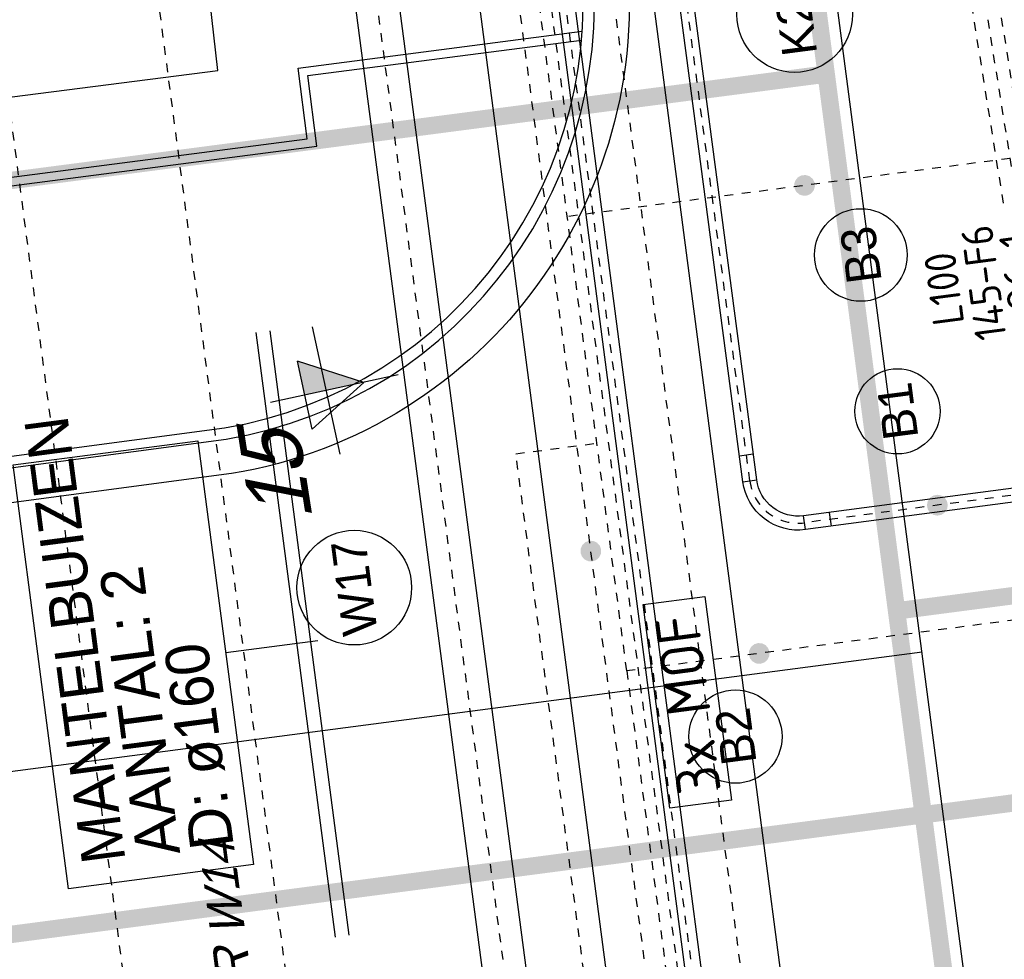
# Model space of a CAD drawing. Header units: metres. Extents: x 118052 to 118564, y 454784 to 455719.
# Tile 62 of 160: x 118233 to 118244, y 455265 to 455276. Entities that reach past the tile are written whole.
import ezdxf
from ezdxf.enums import TextEntityAlignment as Align

# ---------------------------------------------------------------- set-up
doc = ezdxf.new("R2010")
doc.units = ezdxf.units.M
doc.header["$LTSCALE"] = 0.5
for name, pattern in [('DASHED', [19.05, 12.7, -6.35]), ('Tauw_HIDDEN', [9.525, 6.35, -3.175]), ('Tauw_HIDDEN2', [5.6, 4, -1.6]), ('Tauw_L_Center1', [13, 8, -1.67, 1.66, -1.67]), ('Tauw_L_Center2', [6.499, 4, -0.833, 0.833, -0.833]), ('TAUW_TROTTOIRBAND_mm', [2, 1, -1])]:
    doc.linetypes.add(name, pattern=pattern)
for name, color, linetype in [('_gebouwen', 7, 'Continuous'), ('_molgoot', 7, 'Continuous'), ('_ob10', 7, 'Continuous'), ('_tb13', 7, 'Continuous'), ('BHV plan', 7, 'Continuous'), ('EL6312--', 6, 'Continuous'), ('EL_N_A_EB00----REVISIE~-_-----', 1, 'Continuous'), ('GRAAFWERKZAAMHEDEN', 6, 'Continuous'), ('KABELLOOP', 6, 'Continuous'), ('Koningsstal VIEUWPORT', 254, 'Continuous'), ('MOF', 6, 'Continuous'), ('ZU_B_-_EL999---LR_pvc315_vbr11~H_-----', 1, 'Tauw_L_Center2'), ('ZU_B_-_EL999---LR_pvc315_vbr11~W_-----', 8, 'Tauw_HIDDEN2'), ('ZU_N_-_AB00----ONDERDEEL__20_^200~M_-----', 7, 'Continuous'), ('ZU_N_-_AL999---LB_PE-110_sdr00__20_^200~M_-----', 7, 'Continuous'), ('ZU_N_-_AL999---LB_PE-90_sdr00__20_^200~M_-----', 7, 'Continuous'), ('ZU_N_-_AL999---LB_pvc160_zgr00__20_^200~M_-----', 7, 'Continuous'), ('ZU_N_-_AL999---LK_pvc125_sdr34__20_^200~M_-----', 7, 'Continuous'), ('ZU_N_-_AL999---LW_gvk900_vgr05__20_^200~M_-----', 7, 'Continuous'), ('ZU_N_-_EL999---LB_PE-110_sdr00~H_-----', 2, 'Tauw_L_Center2'), ('ZU_N_-_EL999---LB_PE-90_sdr00~H_-----', 2, 'Tauw_L_Center2'), ('ZU_N_-_EL999---LB_pvc160_zgr00~H_-----', 2, 'Tauw_L_Center2'), ('ZU_N_-_EL999---LB_pvc160_zgr00~W_-----', 8, 'Continuous'), ('ZU_N_-_EL999---LP_PE-75_sdr00~H_-----', 2, 'Tauw_L_Center2'), ('ZU_N_-_EL999---LR_PE-110_sdr00~H_-----', 2, 'Tauw_L_Center2'), ('ZU_N_-_EL999---LW_gvk500_sdr00~H_-----', 2, 'Tauw_L_Center2'), ('ZU_N_-_EL999---LW_gvk500_vgr05~H_-----', 2, 'Tauw_L_Center2'), ('ZU_N_-_EL999---LW_gvk500_vgr05~W_-----', 2, 'Continuous'), ('ZU_N_-_EL999---LW_gvk900_vgr05~H_-----', 2, 'Tauw_L_Center1'), ('ZU_N_-_EL999---LW_gvk900_vgr05~W_-----', 2, 'Continuous'), ('ZU_N_-_MB00----SYM_SONDERING~-_001--', 1, 'Continuous'), ('ZU_N_-_ML999---LB_PE-110_sdr00__20_^200~M_-----', 7, 'Continuous'), ('ZU_N_-_ML999---LB_PE-90_sdr00__20_^200~M_-----', 7, 'Continuous'), ('ZU_N_-_ML999---LB_pvc160_zgr00__20_^200~M_-----', 7, 'Continuous'), ('ZU_N_-_ML999---LK_pvc125_sdr34__20_^200~M_-----', 7, 'Continuous'), ('ZU_N_-_ML999---LW_gvk900_vgr05__20_^200~M_-----', 7, 'Continuous'), ('ZU_N_-_TB00----tekst__35_^200~-_-----', 7, 'Continuous'), ('ZU_N_A_EV09----_Trottoirband_130-150-250~Z_161--', 161, 'TAUW_TROTTOIRBAND_mm'), ('ZU_N_D_EB00----ONDERDEEL~-_---H-', 2, 'Tauw_HIDDEN')]:
    doc.layers.add(name, color=color, linetype=linetype)
doc.styles.add('BURO-018', font='Isocp.shx', dxfattribs={"height": 360})
doc.styles.add('BURO-025', font='Isocp.shx', dxfattribs={"height": 500})
doc.styles.add('tcb_isocp', font='tcb_isocp.shx')

# ---------------------------------------------------------------- blocks, each defined once
blk = doc.blocks.new('zusondg1')
for p, q in [((0, -1.056), (0, 0.819)), ((-0.5, 0.315), (0, -0.551)), ((-0.5, 0.315), (0.5, 0.315)), ((0, -0.551), (0.5, 0.315)), ((-0.934, 0), (0.934, 0))]:
    blk.add_line(p, q)
for points in [[(0, -0.551), (0, 0.315), (0.5, 0.315)], [(0, -0.551), (0, 0.315), (0.5, 0.315), (0, -0.551)]]:
    blk.add_solid(points)
blk = doc.blocks.new('E00172')
at = {"color": 0, "linetype": 'Continuous', "const_width": 0.5}
blk.add_lwpolyline([(-2.5, 0.75), (2.5, 0.75)], dxfattribs=at)
at = {"color": 0, "linetype": 'Continuous'}
blk.add_circle((0, 3.5), 2.5, dxfattribs=at)
at = {"color": 0, "linetype": 'Continuous', "style": 'BURO-018'}
for tag, p in [('E_GKAST', (0, 11.5)), ('E_GROEP', (0, 8.5)), ('E_SGROEP', (4.5, 8.5)), ('E_ARMCODE', (0, 3.5)), ('E_SLET', (4.5, 2.5))]:
    blk.add_attdef(tag, text='', height=1.8, dxfattribs=at).set_placement(p, align=Align.MIDDLE)
blk = doc.blocks.new('A$C051E189E')
at = {"layer": 'EL6312--'}
ref = blk.add_blockref('E00172', (76609, -59415), dxfattribs=dict(at, xscale=200.0000000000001, yscale=200.0000000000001, zscale=200.0000000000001, rotation=359.9226929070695))
ref.add_attrib('E_ARMCODE', 'LM', dxfattribs={"layer": '0', "color": 2, "linetype": 'Continuous', "height": 500, "style": 'BURO-025'}).set_placement((76610, -58715), align=Align.MIDDLE)
ref.add_attrib('E_SLET', 'O', dxfattribs={"layer": '0', "color": 1, "linetype": 'Continuous', "height": 360, "style": 'BURO-018'}).set_placement((75802, -58742), align=Align.MIDDLE)
ref.add_attrib('E_GROEP', '145-F6', dxfattribs={"layer": '0', "color": 1, "linetype": 'Continuous', "height": 360, "style": 'BURO-018'}).set_placement((76363, -57426), align=Align.MIDDLE)
ref.add_attrib('E_GKAST', 'L100', dxfattribs={"layer": '0', "color": 1, "linetype": 'Continuous', "height": 360, "style": 'BURO-018'}).set_placement((76353, -56965), align=Align.MIDDLE)
ref.add_attrib('E_SGROEP', 'Q6-1', dxfattribs={"layer": '0', "color": 1, "linetype": 'Continuous', "height": 360, "style": 'BURO-018'}).set_placement((76435, -57847), align=Align.MIDDLE)
blk = doc.blocks.new('A$C6DFC50BF')
at = {"layer": 'GRAAFWERKZAAMHEDEN'}
for p, q in [((73285, -48242), (73285, -49309)), ((69883, -49067), (76883, -49067)), ((69883, -49227), (76883, -49227))]:
    blk.add_line(p, q, dxfattribs=at)
blk.add_lwpolyline([(70832, -46100), (75739, -46100), (75739, -48242), (70832, -48242)], close=True, dxfattribs=at)
at = {"layer": 'KABELLOOP', "linetype": 'DASHED', "const_width": 200}
for points in [[(70398, -55944), (70398, -23395)], [(78974, -55944), (78984, -39191)], [(70398, -59424), (70398, -55944)], [(72758, -55944), (72757, -59423), (72757, -59423)]]:
    blk.add_lwpolyline(points, dxfattribs=at)
blk.add_lwpolyline([(186089, -55944), (-17582, -55944)], close=True, dxfattribs=at)
at = {"layer": 'MOF'}
blk.add_lwpolyline([(70850, -53067), (73210, -53067), (73210, -53781), (70850, -53781)], close=True, dxfattribs=at)
at = {"layer": 'GRAAFWERKZAAMHEDEN', "color": 2}
for s, p in [('MANTELBUIZEN', (71071, -46792)), ('AANTAL: 2', (71071, -47425)), ('D: ø160', (71071, -48047))]:
    blk.add_text(s, height=500, rotation=359.9837, dxfattribs=at).set_placement(p)
at = {"layer": 'MOF', "color": 2, "style": 'BURO-025'}
blk.add_text('3x MOF', height=500, rotation=359.9837, dxfattribs=at).set_placement((70975, -53677))
blk = doc.blocks.new('Leidingen')
at = {"layer": 'ZU_B_-_EL999---LR_pvc315_vbr11~H_-----'}
blk.add_lwpolyline([(-184985.7, 1922.1), (-152315.8, 2855.2)], dxfattribs=at)
at = {"layer": 'ZU_B_-_EL999---LR_pvc315_vbr11~W_-----'}
for points in [[(-184990.2, 2079.5), (-152320.3, 3012.6)], [(-184981.2, 1764.7), (-152311.3, 2697.7)]]:
    blk.add_lwpolyline(points, dxfattribs=at)
at = {"layer": 'ZU_N_-_EL999---LB_PE-110_sdr00~H_-----'}
for points in [[(-197448.1, 38791.9), (-197384.1, 37406.3), (-196697, 35118.3), (-196141.3, 34020.2), (-195502.7, 33075.3), (-193898.5, 32372.6), (-193898.5, 31207.8), (-193912.6, 8006.5), (-187115, 8006.5), (-187115, 7068.1)], [(-189750.6, 554.2), (-189750.6, 7068.1), (-129822, 7068.1), (-129822, 7212.6)], [(-189750.6, 7068.1), (-274747.5, 7068.1)]]:
    blk.add_lwpolyline(points, dxfattribs=at)
at = {"layer": 'ZU_N_-_EL999---LB_PE-90_sdr00~H_-----'}
blk.add_lwpolyline([(-201858.8, -23250.3), (-201858.8, -11695.8), (-184489.4, -11695.8), (-184491.2, 7068.1)], dxfattribs=at)
at = {"layer": 'ZU_N_-_EL999---LB_pvc160_zgr00~H_-----'}
blk.add_lwpolyline([(-188326.3, 428), (-188330.9, 4822.3, -0.4142136), (-187771.5, 5382.9), (-138780.5, 5434.3, 0.4139341), (-138221.1, 5994.4), (-138227, 68533.4, 0.1989124), (-138391.1, 68929.4), (-148707.2, 79243.6, 0.1983621), (-149102, 79407.5), (-169703.5, 79449.2, 0.123322), (-169967.6, 79383.6), (-194911.9, 66117.4)], format="xyb", dxfattribs=at)
at = {"layer": 'ZU_N_-_EL999---LB_pvc160_zgr00~W_-----', "linetype": 'Continuous'}
for p, q in [((-187771.6, 5462.9), (-187771.4, 5302.9)), ((-187471.6, 5463.2), (-187471.4, 5303.2)), ((-188410.9, 4822.2), (-188250.9, 4822.4)), ((-188410.6, 4522.2), (-188250.6, 4522.4))]:
    blk.add_line(p, q, dxfattribs=at)
at = {"layer": 'ZU_N_-_EL999---LB_pvc160_zgr00~W_-----'}
for points in [[(-188246.3, 428), (-188250.9, 4822.4, -0.4142136), (-187771.4, 5302.9), (-138780.4, 5354.3, 0.4139341), (-138141.1, 5994.4), (-138147, 68533.4, 0.1989124), (-138334.5, 68985.9), (-148650.6, 79300.1, 0.1983621), (-149101.9, 79487.5), (-169703.3, 79529.2, 0.123322), (-170005.1, 79454.3), (-194949.5, 66188.1)], [(-188406.3, 427.9), (-188410.9, 4822.2, -0.4142136), (-187771.6, 5462.9), (-138780.6, 5514.3, 0.4139341), (-138301.1, 5994.3), (-138307, 68533.4, 0.1989124), (-138447.6, 68872.8), (-148763.8, 79187, 0.1983621), (-149102.2, 79327.5), (-169703.6, 79369.2, 0.123322), (-169930, 79313), (-194874.3, 66046.8)]]:
    blk.add_lwpolyline(points, format="xyb", dxfattribs=at)
at = {"layer": 'ZU_N_-_EL999---LP_PE-75_sdr00~H_-----', "flags": 128}
blk.add_lwpolyline([(-118553.2, 6962), (-242100.9, 6918.1), (-260870, 6918.1), (-260870, -569.1), (-260870, -22082.4), (-262858.1, -22082.4)], dxfattribs=at)
at = {"layer": 'ZU_N_-_EL999---LR_PE-110_sdr00~H_-----'}
blk.add_lwpolyline([(-243248.2, 6768.1), (-93379.2, 6768.1, -0.1316525), (-90879.2, 6098.3), (-85840.8, 3189.4)], format="xyb", dxfattribs=at)
at = {"layer": 'ZU_N_-_EL999---LW_gvk500_sdr00~H_-----'}
blk.add_line((-198035.7, 13253.5), (-178012.5, 13253.5), dxfattribs=at)
at = {"layer": 'ZU_N_-_EL999---LW_gvk500_vgr05~H_-----'}
blk.add_lwpolyline([(-153708, 11108.9), (-153707.3, 9682.9, -0.4142136), (-154456.9, 8932.4), (-209397.5, 8902.7)], format="xyb", dxfattribs=at)
at = {"layer": 'ZU_N_-_EL999---LW_gvk500_vgr05~W_-----'}
for points in [[(-153958, 11108.9), (-153957.3, 9682.7, -0.4142136), (-154457, 9182.4), (-209397.7, 9152.7)], [(-153458, 11108.9), (-153457.3, 9683, -0.4142136), (-154456.7, 8682.4), (-209397.4, 8652.7)]]:
    blk.add_lwpolyline(points, format="xyb", dxfattribs=at)
at = {"layer": 'ZU_N_-_EL999---LW_gvk900_vgr05~H_-----'}
for points in [[(-221527.9, 14778.6), (-221517.2, 8493.3, 0.4137152), (-220320.2, 7298.3), (-174635.4, 7298.3, 0.4142136), (-173438.4, 8495.3), (-173438.4, 9789.3, 0.0000367), (-173438.4, 9789.5), (-173438.4, 9904)], [(-241353.5, 8700.8), (-241353.5, 7410.2, 0.4142136), (-240156.5, 6213.2), (-134155.4, 6213.2, 0.4142136), (-132958.4, 7410.2), (-132958.4, 9548.4)]]:
    blk.add_lwpolyline(points, format="xyb", dxfattribs=at)
at = {"layer": 'ZU_N_-_EL999---LW_gvk900_vgr05~W_-----'}
for points in [[(-221977.9, 14777.8), (-221967.2, 8492.5, 0.4137152), (-220320.2, 6848.3), (-174635.4, 6848.3, 0.4142136), (-172988.4, 8495.3), (-172988.4, 9789.3, 0.0000367), (-172988.4, 9789.5), (-172990.9, 26690.7)], [(-221077.9, 14779.4), (-221067.2, 8494.1, 0.4137152), (-220320.2, 7748.3), (-174635.4, 7748.3, 0.4142136), (-173888.4, 8495.3), (-173888.4, 9789.3, 0.0000367), (-173888.4, 9789.4), (-173890.9, 26690.6)], [(-241803.5, 8700.8), (-241803.5, 7410.2, 0.4142136), (-240156.5, 5763.2), (-134155.4, 5763.2, 0.4142136), (-132508.4, 7410.2), (-132508.4, 9548.4)], [(-240903.5, 8700.8), (-240903.5, 7410.2, 0.4142136), (-240156.5, 6663.2), (-134155.4, 6663.2, 0.4142136), (-133408.4, 7410.2), (-133408.4, 9548.4)]]:
    blk.add_lwpolyline(points, format="xyb", dxfattribs=at)
at = {"layer": 'ZU_N_-_ML999---LB_PE-110_sdr00__20_^200~M_-----', "flags": 128}
blk.add_lwpolyline([(-189750.6, 5533.8, 0, 0, 0), (-189640.5, 5486.1, 0, 91.8, 0), (-189648.9, 5489.7, 91.8, 169.7, 0), (-189672.8, 5500.1, 169.7, 221.7, 0), (-189708.5, 5515.5, 221.7, 240, 0), (-189750.6, 5533.8, 240, 221.7, 0), (-189792.8, 5552, 221.7, 169.7, 0), (-189828.5, 5567.5, 169.7, 91.8, 0), (-189852.4, 5577.8, 91.8, 0, 0), (-189860.7, 5581.5, 0, 0, 0), (-189750.6, 5533.8, 0, 0, 0), (-190170.5, 5715.6, 0, 0, 0)], format="xyseb", dxfattribs=at)
at = {"layer": 'ZU_N_-_ML999---LB_PE-110_sdr00__20_^200~M_-----'}
blk.add_circle((-190662, 5928.5), 535.6, dxfattribs=at)
at = {"layer": 'ZU_N_-_ML999---LB_PE-90_sdr00__20_^200~M_-----', "flags": 128}
blk.add_lwpolyline([(-184490.9, 4319, 0, 0, 0), (-184388.6, 4381.8, 0, 91.8, 0), (-184396.4, 4377, 91.8, 169.7, 0), (-184418.6, 4363.4, 169.7, 221.7, 0), (-184451.8, 4343, 221.7, 240, 0), (-184490.9, 4319, 240, 221.7, 0), (-184530, 4295, 221.7, 169.7, 0), (-184563.3, 4274.7, 169.7, 91.8, 0), (-184585.4, 4261.1, 91.8, 0, 0), (-184593.2, 4256.3, 0, 0, 0), (-184490.9, 4319, 0, 0, 0), (-184913.9, 4059.6, 0, 0, 0)], format="xyseb", dxfattribs=at)
at = {"layer": 'ZU_N_-_ML999---LB_PE-90_sdr00__20_^200~M_-----'}
blk.add_circle((-185367.1, 3781.7), 531.6, dxfattribs=at)
at = {"layer": 'ZU_N_-_ML999---LB_pvc160_zgr00__20_^200~M_-----', "flags": 128}
blk.add_lwpolyline([(-188329.3, 3283.6, 0, 0, 0), (-188444.9, 3251.4, 0, 91.8, 0), (-188436.1, 3253.8, 91.8, 169.7, 0), (-188411, 3260.8, 169.7, 221.7, 0), (-188373.5, 3271.2, 221.7, 240, 0), (-188329.3, 3283.6, 240, 221.7, 0), (-188285, 3295.9, 221.7, 169.7, 0), (-188247.5, 3306.3, 169.7, 91.8, 0), (-188222.5, 3313.3, 91.8, 0, 0), (-188213.7, 3315.7, 0, 0, 0), (-188329.3, 3283.6, 0, 0, 0), (-187672.4, 3466.4, 0, 0, 0)], format="xyseb", dxfattribs=at)
at = {"layer": 'ZU_N_-_ML999---LB_pvc160_zgr00__20_^200~M_-----'}
blk.add_circle((-187201.2, 3597.5), 489.1, dxfattribs=at)
at = {"layer": 'ZU_N_-_ML999---LK_pvc125_sdr34__20_^200~M_-----'}
blk.add_circle((-182532.1, 4176.7), 662.9, dxfattribs=at)
at = {"layer": 'ZU_N_-_ML999---LW_gvk900_vgr05__20_^200~M_-----', "flags": 128}
blk.add_lwpolyline([(-188334.2, 7298.3, 0, 0, 0), (-188331.5, 7178.4, 0, 91.8, 0), (-188331.7, 7187.5, 91.8, 169.7, 0), (-188332.3, 7213.5, 169.7, 221.7, 0), (-188333.2, 7252.4, 221.7, 240, 0), (-188334.2, 7298.3, 240, 221.7, 0), (-188335.3, 7344.2, 221.7, 169.7, 0), (-188336.2, 7383.2, 169.7, 91.8, 0), (-188336.8, 7409.2, 91.8, 0, 0), (-188337, 7418.3, 0, 0, 0), (-188334.2, 7298.3, 0, 0, 0), (-188381.9, 9388.7, 0, 0, 0)], format="xyseb", dxfattribs=at)
at = {"layer": 'ZU_N_-_ML999---LW_gvk900_vgr05__20_^200~M_-----'}
blk.add_circle((-188396.9, 10047.2), 658.6, dxfattribs=at)
at = {"layer": 'ZU_N_A_EV09----_Trottoirband_130-150-250~Z_161--'}
blk.add_arc((-190847.3, 11580.2), 420, 179.99943, 180.20734, dxfattribs=at)
at = {"layer": 'ZU_N_D_EB00----ONDERDEEL~-_---H-'}
blk.add_lwpolyline([(-181347.1, 11404.5), (-195819.1, 11403.2)], dxfattribs=at)
at = {"layer": 'EL_N_A_EB00----REVISIE~-_-----'}
for name in ['A$C051E189E', 'A$C6DFC50BF']:
    blk.add_blockref(name, (-262229.9, 59850.1), dxfattribs=at)
at = {"layer": 'ZU_N_-_MB00----SYM_SONDERING~-_001--', "xscale": 799.9999999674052, "yscale": 800.0000000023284, "zscale": 799.9999999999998, "rotation": 4.735440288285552}
blk.add_blockref('zusondg1', (-186111, 10071.6), dxfattribs=at)
at = {"layer": 'ZU_N_-_AB00----ONDERDEEL__20_^200~M_-----', "style": 'tcb_isocp', "oblique": 20.00024}
blk.add_text('KOKER W14', height=400, dxfattribs=at).set_placement((-194215.6, 11801.3))
at = {"layer": 'ZU_N_-_AL999---LB_PE-110_sdr00__20_^200~M_-----', "style": 'tcb_isocp'}
blk.add_text('B2', height=400, dxfattribs=at).set_placement((-190662, 5928.5), align=Align.MIDDLE)
at = {"layer": 'ZU_N_-_AL999---LB_PE-90_sdr00__20_^200~M_-----', "style": 'tcb_isocp'}
blk.add_text('B3', height=400, dxfattribs=at).set_placement((-185367.1, 3781.7), align=Align.MIDDLE)
at = {"layer": 'ZU_N_-_AL999---LB_pvc160_zgr00__20_^200~M_-----', "style": 'tcb_isocp'}
blk.add_text('B1', height=400, dxfattribs=at).set_placement((-187201.2, 3597.5), align=Align.MIDDLE)
at = {"layer": 'ZU_N_-_AL999---LK_pvc125_sdr34__20_^200~M_-----', "style": 'tcb_isocp'}
blk.add_text('K29', height=400, dxfattribs=at).set_placement((-182532.1, 4176.7), align=Align.MIDDLE)
at = {"layer": 'ZU_N_-_AL999---LW_gvk900_vgr05__20_^200~M_-----', "style": 'tcb_isocp'}
blk.add_text('W17', height=400, dxfattribs=at).set_placement((-188396.9, 10047.2), align=Align.MIDDLE)
at = {"layer": 'ZU_N_-_TB00----tekst__35_^200~-_-----', "style": 'tcb_isocp', "oblique": 20.00024}
blk.add_text('15', height=700, rotation=1.43544, dxfattribs=at).set_placement((-187042.9, 10773.9), align=Align.MIDDLE)

msp = doc.modelspace()

# ---------------------------------------------------------------- linework, layer by layer
at = {"layer": '_gebouwen'}
msp.add_lwpolyline([(118231.551, 455275.249), (118231.66, 455274.44), (118235.452, 455274.923), (118235.36, 455275.737), (118236.791, 455275.911), (118232.711, 455307.428), (118233.696, 455307.569), (118233.304, 455310.935), (118232.3, 455310.797), (118232.23, 455311.331), (118222.766, 455310.141), (118213.373, 455308.813), (118217.918, 455273.47), (118231.551, 455275.249)], dxfattribs=at)
at = {"layer": '_molgoot'}
msp.add_lwpolyline([(118203.385, 455307.766), (118205.328, 455312.09, -0.275334), (118207.434, 455313.641), (118220.659, 455315.32), (118229.672, 455316.463, -0.43143), (118235.529, 455311.609), (118237.765, 455294.235), (118240.11, 455276.475, -0.407867), (118235.608, 455270.307), (118213.295, 455267.34), (118214.012, 455261.941, -0.385506), (118212, 455259.169), (118210.875, 455259.035), (118211.232, 455256.139), (118214.247, 455253.892), (118218.391, 455254.397), (118217.759, 455259.426, -0.416884), (118219.86, 455262.091), (118228.47, 455263.218), (118236.412, 455264.261, -0.442244), (118242.283, 455259.489), (118243.678, 455249.303), (118245.523, 455234.588), (118248.05, 455215.122)], format="xyb", dxfattribs=at)
at = {"layer": '_ob10'}
for points in [[(118218.262, 455268.535), (118217.734, 455272.518), (118230.802, 455274.252), (118230.907, 455273.421), (118236.476, 455274.143), (118236.371, 455274.951), (118239.626, 455275.374)], [(118218.361, 455268.549), (118217.846, 455272.432), (118230.715, 455274.139), (118230.82, 455273.309), (118236.588, 455274.057), (118236.483, 455274.865), (118239.619, 455275.272)]]:
    msp.add_lwpolyline(points, dxfattribs=at)
at = {"layer": '_tb13'}
for points in [[(118210.844, 455256.023), (118210.429, 455259.385), (118211.935, 455259.564, 0.382621), (118213.615, 455261.893), (118212.846, 455267.684), (118235.548, 455270.702, 0.407631), (118239.714, 455276.42), (118237.368, 455294.183), (118235.13, 455311.571, 0.432155), (118229.722, 455316.066), (118220.71, 455314.923), (118207.479, 455313.243, 0.27659), (118205.695, 455311.931), (118203.585, 455307.236), (118200.604, 455308.587)], [(118212.829, 455267.813), (118235.529, 455270.831, 0.407549), (118239.585, 455276.402), (118237.239, 455294.166), (118235.001, 455311.559, 0.432411), (118229.738, 455315.937), (118220.726, 455314.794), (118207.493, 455313.114, 0.277077), (118205.814, 455311.879), (118203.65, 455307.064), (118200.55, 455308.469)]]:
    msp.add_lwpolyline(points, format="xyb", dxfattribs=at)
at = {"layer": 'BHV plan', "color": 2, "linetype": 'Continuous'}
for p, q in [((118256.564, 455168.784), (118230.082, 455370.759)), ((118243.521, 455268.261), (118215.378, 455264.571))]:
    msp.add_line(p, q, dxfattribs=at)

# ---------------------------------------------------------------- block references
at = {"layer": 'Koningsstal VIEUWPORT', "color": 6, "xscale": 0.0009975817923, "yscale": 0.0009975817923, "zscale": 0.0009975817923, "rotation": 97.46987594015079}
msp.add_blockref('Leidingen', (118222.52, 455456.651), dxfattribs=at)

doc.saveas('drawing.dxf')
